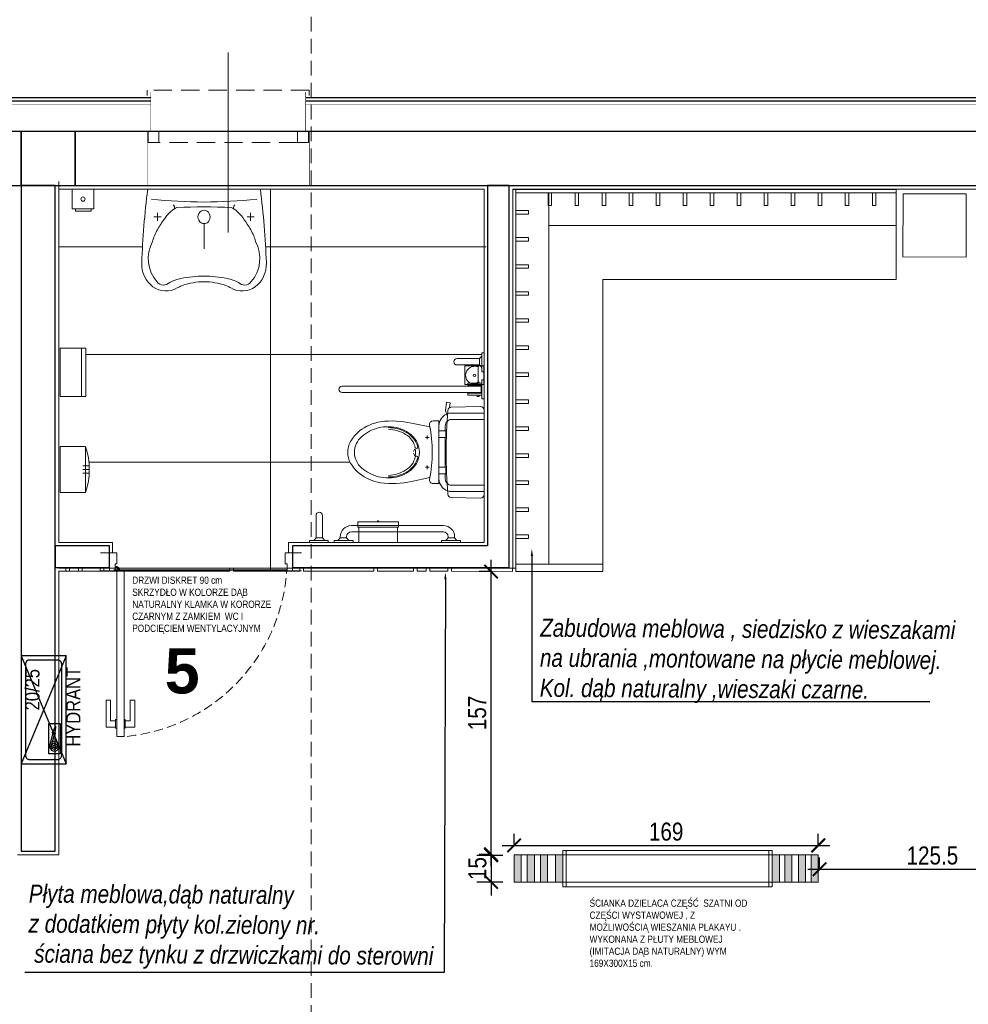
# Model space of a CAD drawing. Header units: millimetres. Extents: x -9038497 to 54128, y -10570064 to 59476.
# Tile 36 of 135: x 31048 to 31575, y 24996 to 25543. Entities that reach past the tile are written whole.
import ezdxf
from ezdxf import colors
from ezdxf.entities.mleader import LeaderData, LeaderLine
from ezdxf.math import Vec2, Vec3

# ---------------------------------------------------------------- set-up
doc = ezdxf.new("R2010")
doc.units = ezdxf.units.MM
doc.header["$LTSCALE"] = 0.8
doc.header["$PDMODE"] = 2
for name, pattern in [('Dash', [0.435, 0.3175, -0.1175]), ('DASHDOT', [1, 0.5, -0.25, 0, -0.25]), ('DASHED', [19.05, 12.7, -6.35]), ('DASHED2', [9.525, 6.35, -3.175])]:
    doc.linetypes.add(name, pattern=pattern)
for name, color, linetype, lineweight in [('0 proj_meble 00', 52, 'Continuous', 0), ('0 proj_meble 25', 42, 'Continuous', 25), ('0 proj_okna', 4, 'Continuous', 0), ('0 proj_symbole elektryczne', 150, 'Continuous', 25), ('0 proj_widok widok widok', 7, 'Continuous', 0), ('0 proj_wyposażenie sanitarne', 40, 'Continuous', 18), ('A PPOŻ', 1, 'Continuous', 30), ('ocieplenie', 214, 'Continuous', 13), ('SCIANY', 1, 'Continuous', 30), ('tynk', 252, 'Continuous', 5), ('WYPOSAZENIE_SANITARNE', 2, 'Continuous', 20), ('WYPOSAŻENIE', 223, 'Continuous', 9)]:
    doc.layers.add(name, color=color, linetype=linetype, lineweight=lineweight)
doc.layers.add('STOLARKA', color=4, linetype='Continuous')
doc.layers.add('strop podw.', color=3, linetype='Continuous')
doc.styles.add('12', font='ARIALN.TTF', dxfattribs={"height": 12})
doc.styles.get("Standard").update_dxf_attribs({"font": 'g12f13.shx', "width": 0.8, "height": 10})
doc.styles.add('WYMIAR-20', font='ARIALN.TTF', dxfattribs={"height": 4})
doc.styles.add('WYMIAR-50', font='ARIALN.TTF', dxfattribs={"height": 10})
doc.dimstyles.new('SKALA-50', dxfattribs={"dimscale": 5, "dimtxt": 10, "dimasz": 1.5, "dimexe": 1.3, "dimexo": 1.3, "dimgap": 0.5, "dimtad": 1, "dimdec": 1, "dimrnd": 0.5, "dimdsep": 46, "dimtxsty": 'WYMIAR-50', "dimblk": 'ARCHTICK', "dimcen": 1.5, "dimdle": 1.3, "dimadec": 0, "dimazin": 0, "dimtfac": 1, "dimtdec": 1, "dimtix": 1, "dimtmove": 2, "dimatfit": 3, "dimfxl": 2, "dimfxlon": 1, "dimtolj": 1, "dimarcsym": 0})

# ---------------------------------------------------------------- blocks, each defined once
blk = doc.blocks.new('umywalka')
at = {"layer": 'WYPOSAŻENIE', "lineweight": 0}
for p, q in [((-13.14, -5.4), (-17.64, -5.4)), ((-15.39, -7.43), (-15.39, -3.37)), ((0, -62.55), (0, 0)), ((0.06, -2.7), (0, -2.7)), ((-10.09, -16.22), (-10.89, -14.85)), ((-51.46, -31.28), (-51.52, -28.24)), ((-51.46, -31.28), (-51.52, -34.31)), ((-19.14, -31.28), (-33.02, -31.28)), ((-10.09, -46.33), (-10.89, -47.7)), ((-13.14, -57.15), (-17.64, -57.15)), ((-15.39, -55.13), (-15.39, -59.18)), ((0.06, -59.85), (0, -59.85))]:
    blk.add_line(p, q, dxfattribs=at)
at = {"layer": 'WYPOSAŻENIE', "lineweight": 0, "extrusion": (0, 0, -1)}
for centre, major_axis, start_param, end_param in [((-41.5, -10.16), (15, 0), 2.665045, 4.75447), ((-38.5, -16.62), (18.12, 0), 3.92538, 5.263255), ((-58.76, -379.13), (425.33, 0), -1.528716, -1.432204), ((-47.66, -8.85), (5.54, 0), 2.405605, 3.988362), ((-31.76, -14.27), (13.12, 0), -1.360254, -1.107188), ((-47, -41.72), (47.22, 0), -1.107223, -1.025618), ((-45.88, -40.06), (45.05, 0), -1.025688, -0.942144), ((465.01, -36.23), (472.19, 0), 3.153255, 3.222171), ((-55.42, -51.85), (61.26, 0), -0.941874, -0.842747), ((-27.17, -23.33), (18.81, 0), -0.843068, -0.664024), ((-80.22, -28.15), (28.58, 0), -0.476547, -0.370959), ((-81.82, -24.19), (32.87, 0), -0.417269, -0.195158), ((-27.43, -23.51), (19.14, 0), -0.66381, -0.437397), ((-10.34, -12.95), (2.18, 0), 0.675065, 1.823026), ((-632, -31.28), (622.13, 0), -0.026897, 0.026897), ((-74.97, -26.31), (22.95, 0), -0.370899, -0.195376), ((-142.92, -33.07), (94.75, 0), -0.172238, -0.020994), ((-114.23, -33.3), (62.97, 0), -0.195334, -0.089443), ((-142.92, -29.48), (94.75, 0), 0.020994, 0.172238), ((-15.39, -31.28), (3.75, 0), 1.570796, 4.712389), ((-15.39, -31.28), (3.75, 0), 4.712389, 7.853982), ((465.01, -26.32), (472.19, 0), 3.061014, 3.12993), ((-114.23, -29.25), (62.97, 0), 0.089443, 0.195334), ((-74.97, -36.24), (22.95, 0), 0.195376, 0.370899), ((-41.5, -52.39), (15, 0), 1.528716, 3.61814), ((-80.22, -34.4), (28.58, 0), 0.370959, 0.476547), ((-81.82, -38.36), (32.87, 0), 0.195158, 0.417269), ((-27.43, -39.04), (19.14, 0), 0.437397, 0.66381), ((-10.34, -49.6), (2.18, 0), 4.460159, 5.60812), ((-47.66, -53.7), (5.54, 0), 2.294823, 3.87758), ((-55.42, -10.7), (61.26, 0), 0.842747, 0.941874), ((-27.17, -39.22), (18.81, 0), 0.664024, 0.843068), ((-38.5, -45.93), (18.12, 0), 1.01993, 2.357805), ((-31.76, -48.28), (13.12, 0), 1.107188, 1.360254), ((-47, -20.83), (47.22, 0), 1.025618, 1.107223), ((-45.88, -22.49), (45.05, 0), 0.942144, 1.025688), ((-58.76, 316.58), (425.33, 0), 1.432204, 1.528716)]:
    blk.add_ellipse(centre, major_axis=major_axis, ratio=0.9, start_param=start_param, end_param=end_param, dxfattribs=at)
blk = doc.blocks.new('G$CFDD6B8A7')
at = {"color": 1}
for p, q in [((60, 33), (0, 8)), ((60, 8), (0, 33)), ((9.88, 17.06), (16.4, 15.36)), ((9.65, 16.19), (16.17, 14.49)), ((16.4, 15.36), (16.17, 14.49)), ((16.17, 14.49), (16.46, 14.26)), ((16.4, 15.36), (16.76, 15.43)), ((16.76, 15.43), (16.46, 14.26)), ((16.46, 14.26), (16.75, 14.18)), ((17.13, 15.64), (16.67, 13.9)), ((16.67, 13.9), (17.05, 13.8)), ((16.76, 15.43), (17.05, 15.35)), ((17.5, 15.54), (17.05, 13.8)), ((17.12, 14.08), (20.4, 13.71)), ((17.13, 15.64), (17.5, 15.54)), ((17.43, 15.26), (20.47, 13.98)), ((20.4, 13.71), (20.77, 13.61)), ((20.47, 13.98), (20.84, 13.89)), ((20.84, 13.89), (20.77, 13.61))]:
    blk.add_line(p, q, dxfattribs=at)
for points in [[(0, 8), (60, 8), (60, 33), (0, 33)], [(5.59, 17.55), (22.32, 17.55), (22.32, 11.32), (5.59, 11.32)]]:
    blk.add_lwpolyline(points, close=True, dxfattribs=at)
blk.add_lwpolyline([(4.8, 10.4), (55.2, 10.4, 0.414214), (57.6, 12.8), (57.6, 28.2, 0.414214), (55.2, 30.6), (4.8, 30.6, 0.414214), (2.4, 28.2), (2.4, 12.8, 0.414214)], format="xyb", close=True, dxfattribs=at)
for radius in [1.72, 0.822]:
    blk.add_circle((9.65, 14.47), radius, dxfattribs=at)
blk.add_arc((9.65, 14.45), 2.62, 84.9879, 25.3614, dxfattribs=at)
at = {"color": 1, "char_height": 8, "width": 34.7818, "attachment_point": 1, "style": '12'}
for s, insert in [(' \\P20/25', (29.65, 44.09)), ('HYDRANT ', (9.49, 8))]:
    blk.add_mtext(s, dxfattribs=dict(at, insert=insert))
blk = doc.blocks.new('poj na papier toal. bok')
at = {"layer": '0 proj_wyposażenie sanitarne', "lineweight": 0}
for p, q in [((-2521.1, 1876.23), (-2521.1, 1854.74)), ((-2512.6, 1876.23), (-2521.1, 1876.23)), ((-2512.6, 1876.83), (-2509.6, 1876.83)), ((-2512.6, 1876.83), (-2512.6, 1854.23)), ((-2509.6, 1876.83), (-2509.6, 1854.23)), ((-2512.6, 1854.74), (-2521.1, 1854.74)), ((-2512.6, 1854.23), (-2509.6, 1854.23))]:
    blk.add_line(p, q, dxfattribs=at)
blk.add_lwpolyline([(-2509.05, 1865.81), (-2509.6, 1865.81), (-2509.6, 1865.25), (-2509.05, 1865.25)], close=True, dxfattribs=at)
blk = doc.blocks.new('szczotka wc rz')
at = {"layer": '0 proj_wyposażenie sanitarne', "lineweight": 0}
blk.add_line((-2549.15, 1881.62), (-2538.65, 1881.62), dxfattribs=at)
blk.add_lwpolyline([(-2549.15, 1878.41), (-2538.65, 1878.41), (-2538.65, 1888.91), (-2549.15, 1888.91)], close=True, dxfattribs=at)
blk.add_circle((-2543.99, 1883.55), 0.71, dxfattribs=at)
blk.add_arc((-2543.99, 1883.55), 5, 337.2512, 202.7488, dxfattribs=at)
blk = doc.blocks.new('poj na mydło rz')
at = {"layer": '0 proj_wyposażenie sanitarne', "lineweight": 0}
for p, q in [((-2387.64, 1982.05), (-2399.64, 1982.05)), ((-2399.64, 1971.05), (-2399.64, 1982.05)), ((-2387.64, 1971.05), (-2387.64, 1982.05)), ((-2399.64, 1971.05), (-2387.64, 1971.05))]:
    blk.add_line(p, q, dxfattribs=at)
blk.add_lwpolyline([(-2397.85, 1971.05), (-2389.12, 1971.05), (-2389.12, 1969.84), (-2397.85, 1969.84)], close=True, dxfattribs=at)
blk.add_circle((-2393.64, 1976.55), 1.18, dxfattribs=at)
blk = doc.blocks.new('suszarka')
at = {"layer": 'WYPOSAZENIE_SANITARNE', "lineweight": 0}
for p, q in [((1430.7, 3168.03), (1430.7, 3182.03)), ((1430.7, 3182.03), (1456.2, 3182.03)), ((1456.2, 3182.03), (1456.2, 3168.03)), ((1456.2, 3168.03), (1430.7, 3168.03)), ((1441.45, 3166.33), (1441.45, 3169.5)), ((1443.45, 3166.33), (1443.45, 3169.5)), ((1445.45, 3166.33), (1445.45, 3169.5))]:
    blk.add_line(p, q, dxfattribs=at)
blk.add_arc((1443.45, 3204.6), 38.73, 250.7785, 289.2215, dxfattribs=at)
blk = doc.blocks.new('_ArchTick')
at = {"color": 0, "linetype": 'ByBlock', "const_width": 0.15}
blk.add_lwpolyline([(-0.5, -0.5), (0.5, 0.5)], dxfattribs=at)
blk = doc.blocks.new('*D2380')
at = {"layer": '0 proj_widok widok widok', "color": 0, "lineweight": -2, "ltscale": 0.8, "transparency": 16777216}
for p, q in [((31492.15, 25071.22), (31492.15, 25077.72)), ((31617.42, 25071.22), (31617.42, 25077.72)), ((31485.65, 25071.22), (31623.92, 25071.22))]:
    blk.add_line(p, q, dxfattribs=at)
at = {"layer": 'Defpoints', "color": 0, "lineweight": 0, "ltscale": 0.8, "transparency": 16777216}
for p in [(31492.15, 25071.03), (31617.42, 25071.22), (31617.42, 25071.03)]:
    blk.add_point(p, dxfattribs=at)
at = {"layer": '0 proj_widok widok widok', "color": 0, "lineweight": -2, "ltscale": 0.8, "transparency": 16777216, "xscale": 7.5, "yscale": 7.5, "zscale": 7.5, "rotation": 180}
blk.add_blockref('_ArchTick', (31492.15, 25071.22), dxfattribs=at)
at = {"layer": '0 proj_widok widok widok', "color": 0, "lineweight": -2, "ltscale": 0.8, "transparency": 16777216, "xscale": 7.5, "yscale": 7.5, "zscale": 7.5}
blk.add_blockref('_ArchTick', (31617.42, 25071.22), dxfattribs=at)
at = {"layer": '0 proj_widok widok widok', "color": 0, "lineweight": 0, "ltscale": 0.8, "transparency": 16777216, "insert": (31554.79, 25078.82), "char_height": 10, "attachment_point": 5, "style": 'WYMIAR-50'}
blk.add_mtext('\\A1;125.5', dxfattribs=at)
blk = doc.blocks.new('*D2381')
at = {"layer": '0 proj_widok widok widok', "color": 0, "lineweight": -2, "ltscale": 0.8, "transparency": 16777216}
for p, q in [((31309.77, 25242.99), (31309.77, 25073.01)), ((31309.77, 25236.49), (31303.27, 25236.49)), ((31309.77, 25079.51), (31303.27, 25079.51))]:
    blk.add_line(p, q, dxfattribs=at)
at = {"layer": 'Defpoints', "color": 0, "lineweight": 0, "ltscale": 0.8, "transparency": 16777216}
for p in [(31311.04, 25236.49), (31309.77, 25079.51), (31311.04, 25079.51)]:
    blk.add_point(p, dxfattribs=at)
at = {"layer": '0 proj_widok widok widok', "color": 0, "lineweight": -2, "ltscale": 0.8, "transparency": 16777216, "xscale": 7.5, "yscale": 7.5, "zscale": 7.5}
for p, rotation in [((31309.77, 25236.49), 90), ((31309.77, 25079.51), 270)]:
    blk.add_blockref('_ArchTick', p, dxfattribs=dict(at, rotation=rotation))
at = {"layer": '0 proj_widok widok widok', "color": 0, "lineweight": 0, "ltscale": 0.8, "transparency": 16777216, "insert": (31302.16, 25158), "char_height": 10, "attachment_point": 5, "rotation": 90, "style": 'WYMIAR-50'}
blk.add_mtext('\\A1;157', dxfattribs=at)
blk = doc.blocks.new('*D2382')
at = {"layer": '0 proj_widok widok widok', "color": 0, "lineweight": -2, "ltscale": 0.8, "transparency": 16777216}
for p, q in [((31322.55, 25084.48), (31322.55, 25090.98)), ((31491.44, 25084.48), (31491.44, 25090.98)), ((31316.05, 25084.48), (31497.94, 25084.48))]:
    blk.add_line(p, q, dxfattribs=at)
at = {"layer": 'Defpoints', "color": 0, "lineweight": 0, "ltscale": 0.8, "transparency": 16777216}
for p in [(31491.44, 25084.48), (31322.55, 25079.12), (31491.44, 25079.12)]:
    blk.add_point(p, dxfattribs=at)
at = {"layer": '0 proj_widok widok widok', "color": 0, "lineweight": -2, "ltscale": 0.8, "transparency": 16777216, "xscale": 7.5, "yscale": 7.5, "zscale": 7.5, "rotation": 180}
blk.add_blockref('_ArchTick', (31322.55, 25084.48), dxfattribs=at)
at = {"layer": '0 proj_widok widok widok', "color": 0, "lineweight": -2, "ltscale": 0.8, "transparency": 16777216, "xscale": 7.5, "yscale": 7.5, "zscale": 7.5}
blk.add_blockref('_ArchTick', (31491.44, 25084.48), dxfattribs=at)
at = {"layer": '0 proj_widok widok widok', "color": 0, "lineweight": 0, "ltscale": 0.8, "transparency": 16777216, "insert": (31407, 25092.09), "char_height": 10, "attachment_point": 5, "style": 'WYMIAR-50'}
blk.add_mtext('\\A1;169', dxfattribs=at)
blk = doc.blocks.new('*D2383')
at = {"layer": '0 proj_widok widok widok', "color": 0, "lineweight": -2, "ltscale": 0.8, "transparency": 16777216}
for p, q in [((31309.86, 25079.12), (31309.86, 25086.62)), ((31302, 25079.12), (31316.36, 25079.12)), ((31309.86, 25079.12), (31309.86, 25064.19)), ((31302, 25064.19), (31316.36, 25064.19)), ((31309.86, 25064.19), (31309.86, 25056.69))]:
    blk.add_line(p, q, dxfattribs=at)
at = {"layer": 'Defpoints', "color": 0, "lineweight": 0, "ltscale": 0.8, "transparency": 16777216}
for p in [(31295.5, 25079.12), (31295.5, 25064.19), (31309.86, 25064.19)]:
    blk.add_point(p, dxfattribs=at)
at = {"layer": '0 proj_widok widok widok', "color": 0, "lineweight": -2, "ltscale": 0.8, "transparency": 16777216, "xscale": 7.5, "yscale": 7.5, "zscale": 7.5}
for p, rotation in [((31309.86, 25079.12), 270), ((31309.86, 25064.19), 90)]:
    blk.add_blockref('_ArchTick', p, dxfattribs=dict(at, rotation=rotation))
at = {"layer": '0 proj_widok widok widok', "color": 0, "lineweight": 0, "ltscale": 0.8, "transparency": 16777216, "insert": (31302.25, 25071.65), "char_height": 10, "attachment_point": 5, "rotation": 90, "style": 'WYMIAR-50'}
blk.add_mtext('\\A1;15', dxfattribs=at)
blk = doc.blocks.new('klamka1 rz')
at = {"layer": '0 proj_okna', "lineweight": 0}
for p, q in [((4646.6, 29464.58), (4641.7, 29464.58)), ((4641.7, 29463.88), (4641.7, 29464.58)), ((4641.7, 29463.88), (4646.6, 29463.88)), ((4642.4, 29458.58), (4642.4, 29463.88)), ((4645.9, 29461.08), (4645.9, 29463.88)), ((4646.6, 29463.88), (4646.6, 29464.58)), ((4642.4, 29458.58), (4657.4, 29458.58)), ((4657.4, 29461.08), (4645.9, 29461.08)), ((4657.4, 29458.58), (4657.4, 29461.08))]:
    blk.add_line(p, q, dxfattribs=at)

msp = doc.modelspace()

# ---------------------------------------------------------------- hatches: boundary and pattern name
at = {"layer": '0 proj_widok widok widok', "lineweight": 0, "true_color": 0xf8991e, "transparency": 33554687}
h = msp.add_hatch(color=30, dxfattribs=at)
h.dxf.hatch_style = 1
h.paths.add_polyline_path([(31326.59, 25079.17), (31322.59, 25079.17), (31322.59, 25064.17), (31326.59, 25064.17)])
h.paths.add_polyline_path([(31333.87, 25079.17), (31329.87, 25079.17), (31329.87, 25064.17), (31333.87, 25064.17)])
h.paths.add_polyline_path([(31341.21, 25079.17), (31337.21, 25079.17), (31337.21, 25064.17), (31341.21, 25064.17)])
h.paths.add_polyline_path([(31349.59, 25079.17), (31345.59, 25079.17), (31345.59, 25064.17), (31349.59, 25064.17)])
h.paths.add_polyline_path([(31469.88, 25079.17), (31465.88, 25079.17), (31465.88, 25064.17), (31469.88, 25064.17)])
h.paths.add_polyline_path([(31476.83, 25079.17), (31472.83, 25079.17), (31472.83, 25064.17), (31476.83, 25064.17)])
h.paths.add_polyline_path([(31484.41, 25079.17), (31480.41, 25079.17), (31480.41, 25064.17), (31484.41, 25064.17)])
h.paths.add_polyline_path([(31491.41, 25079.17), (31487.41, 25079.17), (31487.41, 25064.17), (31491.41, 25064.17)])

# ---------------------------------------------------------------- linework, layer by layer
at = {"layer": '0 proj_meble 00', "lineweight": 0}
for p, q in [((31070.45, 25360.5), (31084.89, 25360.5)), ((31070.53, 25333.59), (31070.53, 25360.42)), ((31082.4, 25360.5), (31082.4, 25333.59)), ((31084.89, 25360.5), (31084.89, 25333.59)), ((31084.89, 25333.59), (31070.53, 25333.59))]:
    msp.add_line(p, q, dxfattribs=at)
at = {"layer": '0 proj_meble 25', "lineweight": 18}
for p, q in [((31321.8, 25238.39), (31321.8, 25448.53)), ((31321.8, 25448.53), (31534.77, 25448.53)), ((31323.56, 25446.73), (31534.77, 25446.73)), ((31323.6, 25236.6), (31323.6, 25448.53)), ((31341.43, 25439.72), (31341.43, 25446.72)), ((31341.8, 25240.6), (31341.8, 25446.73)), ((31343.43, 25446.72), (31343.43, 25439.72)), ((31356.43, 25439.72), (31356.43, 25446.72)), ((31358.43, 25446.72), (31358.43, 25439.72)), ((31371.43, 25439.72), (31371.43, 25446.72)), ((31373.43, 25446.72), (31373.43, 25439.72)), ((31386.43, 25439.72), (31386.43, 25446.72)), ((31388.43, 25446.72), (31388.43, 25439.72)), ((31401.43, 25439.72), (31401.43, 25446.72)), ((31403.43, 25446.72), (31403.43, 25439.72)), ((31416.43, 25439.72), (31416.43, 25446.72)), ((31418.43, 25446.72), (31418.43, 25439.72)), ((31431.43, 25439.72), (31431.43, 25446.72)), ((31433.43, 25446.72), (31433.43, 25439.72)), ((31446.43, 25439.72), (31446.43, 25446.72)), ((31448.43, 25446.72), (31448.43, 25439.72)), ((31461.46, 25439.72), (31461.46, 25446.72)), ((31463.46, 25446.72), (31463.46, 25439.72)), ((31476.46, 25439.72), (31476.46, 25446.72)), ((31478.46, 25446.72), (31478.46, 25439.72)), ((31491.46, 25439.72), (31491.46, 25446.72)), ((31493.46, 25446.72), (31493.46, 25439.72)), ((31506.46, 25439.72), (31506.46, 25446.72)), ((31508.46, 25446.72), (31508.46, 25439.72)), ((31521.46, 25439.72), (31521.46, 25446.72)), ((31523.46, 25446.72), (31523.46, 25439.72)), ((31534.77, 25398.53), (31534.77, 25448.53)), ((31538.46, 25411.16), (31538.54, 25446.16)), ((31538.54, 25446.16), (31573.54, 25446.08)), ((31573.54, 25446.08), (31573.46, 25411.08)), ((31323.6, 25436.83), (31330.6, 25436.83)), ((31330.6, 25434.83), (31323.6, 25434.83)), ((31330.6, 25436.83), (31330.6, 25434.83)), ((31343.43, 25439.72), (31341.43, 25439.72)), ((31358.43, 25439.72), (31356.43, 25439.72)), ((31373.43, 25439.72), (31371.43, 25439.72)), ((31388.43, 25439.72), (31386.43, 25439.72)), ((31403.43, 25439.72), (31401.43, 25439.72)), ((31418.43, 25439.72), (31416.43, 25439.72)), ((31433.43, 25439.72), (31431.43, 25439.72)), ((31448.43, 25439.72), (31446.43, 25439.72)), ((31463.46, 25439.72), (31461.46, 25439.72)), ((31478.46, 25439.72), (31476.46, 25439.72)), ((31493.46, 25439.72), (31491.46, 25439.72)), ((31508.46, 25439.72), (31506.46, 25439.72)), ((31523.46, 25439.72), (31521.46, 25439.72)), ((31321.8, 25428.53), (31321.88, 25428.53)), ((31341.8, 25428.53), (31534.77, 25428.53)), ((31323.6, 25421.83), (31330.6, 25421.83)), ((31330.6, 25419.83), (31323.6, 25419.83)), ((31330.6, 25421.83), (31330.6, 25419.83)), ((31573.46, 25411.08), (31538.46, 25411.16)), ((31323.6, 25406.83), (31330.6, 25406.83)), ((31330.6, 25404.83), (31323.6, 25404.83)), ((31330.6, 25406.83), (31330.6, 25404.83)), ((31371.8, 25236.71), (31371.8, 25398.53)), ((31371.8, 25398.53), (31534.77, 25398.53)), ((31323.6, 25391.83), (31330.6, 25391.83)), ((31330.6, 25391.83), (31330.6, 25389.83)), ((31330.6, 25389.83), (31323.6, 25389.83)), ((31323.6, 25376.83), (31330.6, 25376.83)), ((31330.6, 25374.83), (31323.6, 25374.83)), ((31330.6, 25376.83), (31330.6, 25374.83)), ((31323.6, 25361.81), (31330.6, 25361.81)), ((31330.6, 25359.81), (31323.6, 25359.81)), ((31330.6, 25361.81), (31330.6, 25359.81)), ((31323.6, 25346.81), (31330.6, 25346.81)), ((31330.6, 25344.81), (31323.6, 25344.81)), ((31330.6, 25346.81), (31330.6, 25344.81)), ((31323.6, 25331.81), (31330.6, 25331.81)), ((31330.6, 25331.81), (31330.6, 25329.81)), ((31330.6, 25329.81), (31323.6, 25329.81)), ((31323.6, 25316.81), (31330.6, 25316.81)), ((31330.6, 25314.81), (31323.6, 25314.81)), ((31330.6, 25316.81), (31330.6, 25314.81)), ((31323.6, 25301.81), (31330.6, 25301.81)), ((31330.6, 25299.81), (31323.6, 25299.81)), ((31330.6, 25301.81), (31330.6, 25299.81)), ((31323.6, 25286.81), (31330.6, 25286.81)), ((31330.6, 25284.81), (31323.6, 25284.81)), ((31330.6, 25286.81), (31330.6, 25284.81)), ((31323.6, 25271.81), (31330.6, 25271.81)), ((31330.6, 25271.81), (31330.6, 25269.81)), ((31330.6, 25269.81), (31323.6, 25269.81)), ((31323.6, 25256.81), (31330.6, 25256.81)), ((31330.6, 25254.81), (31323.6, 25254.81)), ((31330.6, 25256.81), (31330.6, 25254.81)), ((31321.78, 25238.44), (31323.6, 25238.44)), ((31371.8, 25240.6), (31323.6, 25240.6)), ((31371.8, 25236.6), (31323.6, 25236.6)), ((31349.68, 25061.41), (31349.68, 25081.74)), ((31465.76, 25081.74), (31349.68, 25081.74)), ((31351.48, 25061.41), (31351.48, 25081.74)), ((31463.96, 25081.74), (31463.96, 25061.41)), ((31465.76, 25081.74), (31465.76, 25061.41)), ((31322.59, 25079.17), (31465.69, 25079.17)), ((31322.59, 25079.17), (31322.59, 25064.17)), ((31326.59, 25079.17), (31326.59, 25064.17)), ((31329.87, 25079.17), (31329.87, 25064.17)), ((31333.87, 25079.17), (31333.87, 25064.17)), ((31337.21, 25079.17), (31337.21, 25064.17)), ((31341.21, 25079.17), (31341.21, 25064.17)), ((31345.59, 25079.17), (31345.59, 25064.17)), ((31349.59, 25079.17), (31349.59, 25064.17)), ((31465.76, 25079.17), (31491.41, 25079.17)), ((31465.88, 25079.17), (31465.88, 25064.17)), ((31469.88, 25079.17), (31469.88, 25064.17)), ((31472.83, 25079.17), (31472.83, 25064.17)), ((31476.83, 25079.17), (31476.83, 25064.17)), ((31480.41, 25079.17), (31480.41, 25064.17)), ((31484.41, 25079.17), (31484.41, 25064.17)), ((31487.41, 25079.17), (31487.41, 25064.17)), ((31491.41, 25079.17), (31491.41, 25064.17)), ((31322.59, 25064.17), (31350.76, 25064.17)), ((31350.83, 25064.17), (31491.41, 25064.17)), ((31465.76, 25061.41), (31349.68, 25061.41))]:
    msp.add_line(p, q, dxfattribs=at)
at = {"layer": '0 proj_okna', "lineweight": 0}
for p, q in [((31102.06, 25246.81), (31093.06, 25246.81)), ((31098.06, 25236.81), (31098.06, 25246.81)), ((31102.06, 25240.81), (31102.06, 25246.81)), ((31195.53, 25246.81), (31204.53, 25246.81)), ((31195.53, 25240.81), (31195.53, 25246.81)), ((31199.53, 25236.81), (31199.53, 25246.81)), ((31199.53, 25236.81), (31199.53, 25246.81)), ((31101.06, 25236.81), (31101.06, 25240.81)), ((31101.06, 25240.81), (31102.06, 25240.81)), ((31196.53, 25240.81), (31195.53, 25240.81)), ((31196.53, 25236.81), (31196.53, 25240.81)), ((31101.06, 25236.81), (31093.06, 25236.81)), ((31106.06, 25236.81), (31102.06, 25236.81)), ((31102.06, 25236.81), (31102.06, 25144.99)), ((31106.06, 25236.81), (31106.06, 25144.99)), ((31196.53, 25236.81), (31204.53, 25236.81)), ((31106.06, 25144.99), (31102.06, 25144.99))]:
    msp.add_line(p, q, dxfattribs=at)
for radius in [2.71, 2]:
    msp.add_arc((31101.06, 25236.81), radius, 0, 90, dxfattribs=at)
at = {"layer": '0 proj_okna', "linetype": 'DASHED2', "lineweight": 0}
msp.add_arc((31097.54, 25243.52), 99.03, 275.9359, 356.1137, dxfattribs=at)
at = {"layer": '0 proj_widok widok widok', "linetype": 'DASHED', "lineweight": 0, "ltscale": 0.8}
msp.add_line((31209.99, 23524.58), (31209.99, 25738.15), dxfattribs=at)
at = {"layer": '0 proj_widok widok widok', "lineweight": 0}
for p, q in [((31187.45, 25448.76), (31187.45, 25237.41)), ((31116.3, 25416.73), (31069.89, 25416.73)), ((31307.06, 25416.73), (31184.78, 25416.73)), ((31304.78, 25356.93), (31084.88, 25356.93)), ((31231.58, 25297.13), (31086.58, 25297.13)), ((31069.83, 25238.42), (31321.79, 25238.42)), ((31073.78, 25236.62), (31073.78, 25238.42)), ((31075.78, 25236.62), (31075.78, 25238.42)), ((31080.79, 25236.62), (31080.79, 25238.42)), ((31082.79, 25236.62), (31082.79, 25238.42)), ((31092.77, 25236.62), (31092.77, 25238.42)), ((31094.77, 25236.62), (31094.77, 25238.42)), ((31164.74, 25236.62), (31164.74, 25238.42)), ((31166.74, 25236.62), (31166.74, 25238.42)), ((31203.74, 25236.62), (31203.74, 25238.42)), ((31205.74, 25236.62), (31205.74, 25238.42)), ((31244.71, 25236.62), (31244.71, 25238.42)), ((31246.71, 25236.62), (31246.71, 25238.42)), ((31266.75, 25236.62), (31266.75, 25238.42)), ((31268.75, 25236.62), (31268.75, 25238.42)), ((31273.8, 25236.62), (31273.8, 25238.42)), ((31275.8, 25236.62), (31275.8, 25238.42)), ((31285.81, 25236.62), (31285.81, 25238.42)), ((31287.81, 25236.62), (31287.81, 25238.42)), ((31321.78, 25238.41), (31321.78, 25236.6)), ((31069.83, 25236.62), (31073.78, 25236.62)), ((31075.78, 25236.62), (31080.79, 25236.62)), ((31082.79, 25236.62), (31092.77, 25236.62)), ((31094.77, 25236.62), (31164.74, 25236.62)), ((31100.38, 25237.35), (31196.51, 25237.35)), ((31196.43, 25237.41), (31100.41, 25237.41)), ((31166.74, 25236.62), (31203.74, 25236.62)), ((31205.74, 25236.62), (31244.71, 25236.62)), ((31246.71, 25236.62), (31266.75, 25236.62)), ((31268.75, 25236.62), (31273.8, 25236.62)), ((31275.8, 25236.62), (31285.81, 25236.62)), ((31287.81, 25236.62), (31321.79, 25236.59))]:
    msp.add_line(p, q, dxfattribs=at)
at = {"layer": 'ocieplenie', "lineweight": 0, "ltscale": 40, "const_width": 0.1}
msp.add_lwpolyline([(30498.89, 25439.69), (30476.92, 25439.69), (30476.92, 25502.68), (31670.89, 25502.68), (31670.89, 25429.93), (31648.89, 25429.93)], dxfattribs=at)
at = {"layer": 'ocieplenie', "linetype": 'Dash', "lineweight": 0, "const_width": 0.2}
for points in [[(31120.89, 25480.68), (31120.86, 25502.68)], [(31206.89, 25480.68), (31206.89, 25502.68)]]:
    msp.add_lwpolyline(points, dxfattribs=at)
at = {"layer": 'ocieplenie', "lineweight": -3, "ltscale": 40}
for points in [[(30498.89, 25441.69), (30479.92, 25441.69), (30479.92, 25499.68), (31120.86, 25499.68)], [(30498.87, 25441.69), (30481.89, 25441.69), (30481.92, 25497.68), (31120.87, 25497.68)], [(31206.89, 25499.68), (31667.89, 25499.68), (31667.89, 25429.93), (31648.89, 25429.93)], [(31206.89, 25497.68), (31665.89, 25497.68), (31665.89, 25429.93), (31648.89, 25429.93)]]:
    msp.add_lwpolyline(points, dxfattribs=at)
at = {"layer": 'ocieplenie', "lineweight": 0, "ltscale": 40}
for points in [[(30498.89, 25441.69, 0.2, 0.2, 0), (30483.92, 25441.69, 0.2, 0.2, 0), (30483.92, 25495.68, 0.2, 0.2, 0), (31120.87, 25495.68, 0, 0, 0)], [(31206.89, 25495.68, 0.2, 0.2, 0), (31663.89, 25495.68, 0.2, 0.2, 0), (31663.89, 25430.93, 0.2, 0.2, 0), (31648.89, 25430.93, 0.2, 0.2, 0)]]:
    msp.add_lwpolyline(points, format="xyseb", dxfattribs=at)
at = {"layer": 'ocieplenie', "linetype": 'Dash', "lineweight": 0}
msp.add_lwpolyline([(31108.89, 25448.68), (31128.89, 25448.68)], dxfattribs=at)
at = {"layer": 'SCIANY', "ltscale": 40}
for p, q in [((31048.94, 25480.68), (30528.89, 25480.68)), ((31078.89, 25480.68), (31048.89, 25480.68)), ((31048.89, 25480.68), (31048.89, 25450.68)), ((31048.94, 25450.68), (31048.94, 25480.68)), ((31618.89, 25480.68), (31078.89, 25480.68)), ((31078.89, 25480.68), (31078.89, 25450.68)), ((31078.89, 25450.68), (31078.89, 25480.68)), ((30528.89, 25450.68), (31048.94, 25450.68)), ((31048.89, 25450.68), (31078.89, 25450.68)), ((31067.89, 25450.68), (31048.89, 25450.68)), ((31048.89, 25450.68), (31048.89, 25081.22)), ((31067.89, 25081.22), (31067.89, 25450.68)), ((31078.89, 25450.68), (31618.89, 25450.68)), ((31319.89, 25450.68), (31307.89, 25450.68)), ((31307.89, 25450.68), (31307.89, 25250.68)), ((31319.89, 25238.68), (31319.89, 25450.68)), ((31097.97, 25250.68), (31067.89, 25250.68)), ((31067.89, 25250.68), (31067.89, 25238.68)), ((31097.97, 25238.68), (31097.97, 25250.68)), ((31307.89, 25250.68), (31199.58, 25250.68)), ((31199.58, 25250.68), (31199.58, 25238.68)), ((31067.89, 25238.68), (31097.97, 25238.68)), ((31199.58, 25238.68), (31319.89, 25238.68)), ((31048.89, 25081.22), (31067.89, 25081.22))]:
    msp.add_line(p, q, dxfattribs=at)
at = {"layer": 'SCIANY', "linetype": 'DASHDOT', "ltscale": 0.5, "const_width": 0.3}
for points in [[(31118.89, 25450.68), (31118.89, 25480.68)], [(31208.89, 25450.68), (31208.89, 25480.68)]]:
    msp.add_lwpolyline(points, dxfattribs=at)
at = {"layer": 'STOLARKA', "color": 5, "linetype": 'Dash', "lineweight": 0}
msp.add_line((31163.89, 25524.68), (31163.89, 25424.68), dxfattribs=at)
at = {"layer": 'STOLARKA', "color": 5, "linetype": 'DASHED', "lineweight": 0}
msp.add_line((31163.89, 25524.68), (31163.89, 25424.68), dxfattribs=at)
msp.add_lwpolyline([(31208.89, 25500.68), (31208.89, 25503.68), (31118.89, 25503.68), (31118.89, 25500.68)], dxfattribs=at)
for points in [[(31119.39, 25480.68), (31125.39, 25480.68), (31125.39, 25474.68), (31119.39, 25474.68)], [(31125.39, 25480.68), (31202.39, 25480.68), (31202.39, 25474.68), (31125.39, 25474.68)], [(31208.39, 25480.68), (31202.39, 25480.68), (31202.39, 25474.68), (31208.39, 25474.68)]]:
    msp.add_lwpolyline(points, close=True, dxfattribs=at)
at = {"layer": 'strop podw.', "linetype": 'Dash', "lineweight": 0}
for p, q in [((31067.89, 25255.75), (31067.82, 25255.75)), ((31067.89, 25195.75), (31067.82, 25195.75))]:
    msp.add_line(p, q, dxfattribs=at)
at = {"layer": 'tynk', "lineweight": 0, "ltscale": 40}
for p, q in [((31069.89, 25453.02), (31069.89, 25252.68)), ((31069.89, 25385.05), (31069.89, 25448.68)), ((31069.89, 25448.68), (31273.73, 25448.68)), ((31273.73, 25448.68), (31289.73, 25448.69)), ((31273.73, 25448.68), (31273.73, 25448.68)), ((31289.73, 25448.69), (31289.73, 25448.69)), ((31289.73, 25448.69), (31305.89, 25448.69)), ((31305.89, 25448.69), (31305.89, 25252.68)), ((31321.8, 25238.54), (31321.89, 25448.7)), ((31321.89, 25448.7), (31616.89, 25448.82)), ((31069.89, 25385.05), (31069.89, 25385.05)), ((31069.89, 25252.68), (31099.61, 25252.68)), ((31099.61, 25252.68), (31099.61, 25246.9)), ((31305.89, 25252.68), (31197.31, 25252.68)), ((31197.31, 25252.68), (31197.31, 25246.85)), ((31099.89, 25236.68), (31069.89, 25236.68)), ((31069.89, 25236.68), (31069.89, 25079.22)), ((31069.89, 25079.22), (31046.89, 25079.22))]:
    msp.add_line(p, q, dxfattribs=at)
at = {"layer": 'WYPOSAŻENIE'}
for p, q in [((31304.77, 25355.98), (31303.46, 25354.66)), ((31303.46, 25351.16), (31304.77, 25349.84)), ((31225.39, 25337.68), (31225.39, 25337.68)), ((31227.14, 25339.43), (31304.23, 25339.43)), ((31304.23, 25339.43), (31304.23, 25335.93)), ((31304.23, 25335.93), (31227.14, 25335.93)), ((31275.39, 25310.98), (31273.39, 25310.98)), ((31274.39, 25309.98), (31274.39, 25311.98)), ((31284.39, 25294.43), (31284.39, 25310.94)), ((31275.39, 25294.38), (31273.39, 25294.38)), ((31274.39, 25295.38), (31274.39, 25293.38)), ((31305.89, 25280.93), (31290.88, 25280.93)), ((31212.66, 25255.12), (31211.35, 25253.8)), ((31217.48, 25253.8), (31216.16, 25255.12))]:
    msp.add_line(p, q, dxfattribs=at)
for points in [[(31289.19, 25352.91), (31289.19, 25352.91, -0.414214), (31290.94, 25354.66), (31303.46, 25354.66), (31303.46, 25351.16), (31290.94, 25351.16, -0.414214)], [(31305.89, 25326.14), (31305.89, 25279.23, -0.421203), (31303.85, 25277.23), (31287.73, 25277.62, -0.384529), (31285.79, 25279.46, -0.020097), (31284.89, 25302.68, -0.020097), (31285.79, 25325.91, -0.384529), (31287.73, 25327.75), (31303.85, 25328.14, -0.421203)], [(31280.89, 25320.07), (31280.89, 25285.3), (31277.63, 25285.3, -0.472458), (31275.67, 25287.68, 0.097656), (31275.67, 25317.69, -0.472458), (31277.63, 25320.07)], [(31233.99, 25302.68, 0.221073), (31237.98, 25293.95, 0.102493), (31247.19, 25289.08, 0.121565), (31258.69, 25289.28, 0.187395), (31268.39, 25296.48, 0.126952), (31269.99, 25302.68, 0.126952), (31268.39, 25308.88, 0.187395), (31258.69, 25316.08, 0.121565), (31247.19, 25316.28, 0.102493), (31237.98, 25311.42, 0.221073)], [(31214.41, 25269.38), (31214.41, 25269.38, -0.414214), (31216.16, 25267.63), (31216.16, 25255.12), (31212.66, 25255.12), (31212.66, 25267.63, -0.414214)]]:
    msp.add_lwpolyline(points, format="xyb", close=True, dxfattribs=at)
for points in [[(31305.89, 25347.43), (31304.77, 25347.43), (31304.77, 25357.93), (31305.89, 25357.93)], [(31305.89, 25332.43), (31304.77, 25332.43), (31304.77, 25342.93), (31305.89, 25342.93)], [(31296.87, 25339.82), (31304.77, 25339.82), (31304.77, 25341.03), (31296.87, 25341.03)], [(31302.14, 25341.03), (31303.24, 25341.03), (31303.24, 25341.69), (31302.14, 25341.69)], [(31296.87, 25335.55), (31304.77, 25335.55), (31304.77, 25334.34), (31296.87, 25334.34)], [(31302.14, 25334.34), (31303.24, 25334.34), (31303.24, 25333.68), (31302.14, 25333.68)], [(31280.89, 25310.94), (31284.71, 25310.94), (31284.71, 25314.64), (31280.89, 25314.64)], [(31280.89, 25294.43), (31284.71, 25294.43), (31284.71, 25290.73), (31280.89, 25290.73)], [(31208.94, 25252.68), (31208.94, 25253.8), (31219.44, 25253.8), (31219.44, 25252.68)], [(31233.3, 25252.68), (31233.3, 25253.8), (31222.8, 25253.8), (31222.8, 25252.68)], [(31282.35, 25252.68), (31282.35, 25253.8), (31292.85, 25253.8), (31292.85, 25252.68)]]:
    msp.add_lwpolyline(points, close=True, dxfattribs=at)
for points in [[(31285.55, 25322.73), (31284.44, 25325.76), (31285.11, 25330.51), (31287.09, 25330.23), (31286.7, 25327.44)], [(31224.76, 25253.8), (31226.07, 25255.12), (31229.57, 25255.12), (31230.89, 25253.8)], [(31290.89, 25253.8), (31289.57, 25255.12), (31286.07, 25255.12), (31284.76, 25253.8)]]:
    msp.add_lwpolyline(points, dxfattribs=at)
for points in [[(31275.85, 25288.61), (31265.73, 25286.53, -0.088113), (31248.49, 25285.7, -0.124068), (31236.77, 25290.86, -0.086475), (31231.74, 25296.74, -0.130408), (31230.29, 25302.68, -0.130408), (31231.74, 25308.63, -0.086475), (31236.77, 25314.51, -0.124068), (31248.49, 25319.67, -0.088113), (31265.73, 25318.84), (31275.85, 25316.76)], [(31285.65, 25281.31, -0.32142), (31280.89, 25287.93), (31280.89, 25317.43, -0.300027), (31285.14, 25323.87)], [(31285.14, 25323.87, -0.019656), (31285.65, 25324.06)], [(31285.37, 25319.86, -0.203745), (31287.89, 25320.93), (31305.89, 25320.93)], [(31285.65, 25324.06, -0.081906), (31287.89, 25324.43), (31305.89, 25324.43)], [(31252.89, 25316.38, -0.136377), (31262.99, 25313.58, -0.205105), (31269.19, 25305.48, -0.668461), (31267.75, 25305.19, 0.213245), (31262.39, 25312.58, 0.134007), (31252.89, 25315.48)], [(31284.39, 25314.64), (31284.39, 25317.43, -0.194092), (31285.37, 25319.86)], [(31266.79, 25303.18), (31267.31, 25304.26, -0.801198), (31267.69, 25304.38, -0.05862), (31267.89, 25302.68, -0.05862), (31267.69, 25300.98, -0.801198), (31267.31, 25301.11), (31266.79, 25302.18)], [(31252.89, 25289.88, 0.134007), (31262.39, 25292.78, 0.213245), (31267.75, 25300.18, -0.668461), (31269.19, 25299.88, -0.205105), (31262.99, 25291.78, -0.136377), (31252.89, 25288.98)], [(31285.59, 25285.3, -0.216674), (31284.39, 25287.93), (31284.39, 25290.73)], [(31285.37, 25285.51, 0.203745), (31287.89, 25284.43), (31305.89, 25284.43)], [(31290.88, 25280.93), (31286.89, 25280.93), (31287.89, 25280.93, -0.081902), (31285.65, 25281.31)], [(31226.07, 25255.12), (31226.07, 25255.74, -0.414213), (31232.32, 25261.99), (31257.82, 25261.99)], [(31289.57, 25255.12), (31289.57, 25255.74, 0.414213), (31283.32, 25261.99), (31257.82, 25261.99)], [(31229.57, 25255.12), (31229.57, 25255.74, -0.414211), (31232.32, 25258.49), (31257.82, 25258.49)], [(31286.07, 25255.12), (31286.07, 25255.74, 0.414211), (31283.32, 25258.49), (31257.82, 25258.49)]]:
    msp.add_lwpolyline(points, format="xyb", dxfattribs=at)
for start, end in [(90, 180.0001), (179.9994, 269.9994)]:
    msp.add_arc((31227.14, 25337.68), 1.75, start, end, dxfattribs=at)

# ---------------------------------------------------------------- block references
at = {"layer": '0 proj_okna', "lineweight": 0, "xscale": -1, "rotation": 270}
msp.add_blockref('klamka1 rz', (1637.48, 20507.79), dxfattribs=at)
at = {"layer": '0 proj_okna', "lineweight": 0, "rotation": 90.00000000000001}
msp.add_blockref('klamka1 rz', (60570.64, 20507.79), dxfattribs=at)
at = {"layer": '0 proj_widok widok widok', "lineweight": 0}
msp.add_blockref('poj na mydło rz', (33476.94, 23466.69), dxfattribs=at)
for name, p, rotation in [('szczotka wc rz', (33184.2, 27889.41), 89.99999999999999), ('poj na papier toal. bok', (33112.65, 27773.73), 90)]:
    msp.add_blockref(name, p, dxfattribs=dict(at, rotation=rotation))
at = {"layer": 'A PPOŻ', "rotation": 90}
msp.add_blockref('G$CFDD6B8A7', (31081.89, 25129.8), dxfattribs=at)
at = {"layer": 'WYPOSAZENIE_SANITARNE', "rotation": 89.99999999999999}
msp.add_blockref('suszarka', (34252.66, 23849.64), dxfattribs=at)
at = {"layer": 'WYPOSAŻENIE', "rotation": 90.00000000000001}
msp.add_blockref('umywalka', (31119.21, 25448.73), dxfattribs=at)

# ---------------------------------------------------------------- texts
at = {"layer": '0 proj_symbole elektryczne', "char_height": 10, "attachment_point": 1, "rotation": 359.666, "style": 'WYMIAR-50'}
for s, insert in [('{\\fArial Narrow|b0|i1|c238|p34;Zabudowa meblowa , siedzisko z wieszakami \\Pna ubrania ,montowane na płycie meblowej.\\PKol. dąb naturalny ,wieszaki czarne.\\P }', (31337.09, 25210.32)), ('{\\fArial Narrow|b0|i1|c238|p34;Płyta meblowa,dąb naturalny\\Pz dodatkiem płyty kol.zielony nr.\\P ściana bez tynku z drzwiczkami do sterowni}', (31053.25, 25062.78)), ('{\\fArial Narrow|b0|i1|c238|p34;Szpalety winy obłożone \\Pszarym piaskowcem 3cm , polerowane \\Pscianki wewnętrzne ,\\P krawędź nieregularna}', (30831.91, 25050.79))]:
    msp.add_mtext_dynamic_manual_height_columns(s, width=403.8287, gutter_width=50, heights=[0], dxfattribs=dict(at, insert=insert))
at = {"layer": '0 proj_widok widok widok', "lineweight": 0, "attachment_point": 1}
for s, width, gutter_width, insert, char_height, style in [('DRZWI DISKRET 90 cm\\PSKRZYDŁO W KOLORZE DĄB \\PNATURALNY KLAMKA W KORORZE \\PCZARNYM Z ZAMKIEM  WC I PODCIĘCIEM WENTYLACYJNYM ', 90.2234, 20, (31110.63, 25233.68), 4, 'WYMIAR-20'), ('{\\fArial Unicode MS|b1|i0|c238|p34;5}', 52.3465, 50, (31128.63, 25193.84), 25, 'WYMIAR-50'), ('ŚCIANKA DZIELACA CZĘŚĆ  SZATNI OD CZĘŚCI WYSTAWOWEJ , Z MOŻLIWOŚCIĄ WIESZANIA PLAKAYU .\\PWYKONANA Z PŁUTY MEBLOWEJ  (IMITACJA DĄB NATURALNY) WYM 169X300X15 cm. ', 90.2234, 20, (31364.5, 25054.44), 4, 'WYMIAR-20')]:
    msp.add_mtext_dynamic_manual_height_columns(s, width=width, gutter_width=gutter_width, heights=[0], dxfattribs=dict(at, insert=insert, char_height=char_height, style=style))

# ---------------------------------------------------------------- dimensions: what is measured, and where the dimension line sits
at = {"layer": '0 proj_widok widok widok', "lineweight": 0, "ltscale": 0.8}
for base, p1, p2, picture, middle in [((31309.77, 25079.51), (31311.04, 25236.49), (31311.04, 25079.51), '*D2381', (31302.16, 25158)), ((31309.86, 25064.19), (31295.5, 25079.12), (31295.5, 25064.19), '*D2383', (31302.25, 25071.65))]:
    dim = msp.add_linear_dim(base=base, p1=p1, p2=p2, angle=90, dimstyle='SKALA-50', dxfattribs=at)
    dim.commit()
    dim.dimension.update_dxf_attribs({"geometry": picture, "text_midpoint": middle})
for base, p1, p2, picture, middle in [((31491.44, 25084.48), (31322.55, 25079.12), (31491.44, 25079.12), '*D2382', (31407, 25092.09)), ((31617.42, 25071.22), (31492.15, 25071.03), (31617.42, 25071.03), '*D2380', (31554.79, 25078.82))]:
    dim = msp.add_linear_dim(base=base, p1=p1, p2=p2, dimstyle='SKALA-50', dxfattribs=at)
    dim.commit()
    dim.dimension.update_dxf_attribs({"geometry": picture, "text_midpoint": middle})

# ---------------------------------------------------------------- leaders
at = {"layer": '0 proj_widok widok widok', "lineweight": 0}
ml = msp.add_multileader_mtext('Standard', dxfattribs=at)
ml.set_content('', color=256)
ml.set_leader_properties()
ml.build(insert=Vec2(0, 0))
ml.multileader.update_dxf_attribs({"text_right_attachment_type": 6, "dogleg_length": 0.36})
ctx = ml.context
ctx.base_point, ctx.plane_origin = Vec3(31553.38, 25164.29), Vec3(31358.25, 25309.33)
ctx.right_attachment = 6
notes = []
notes.append((ctx, [(0, (1, 1, 0), (31332.46, 25164.29), (1, 0), 220.92, [(0, [(31332.46, 25249.07)], 0, [])])]))
ctx.mtext.insert, ctx.mtext.flow_direction = Vec3(31555.38, 25166.29), 5
ml = msp.add_multileader_mtext('Standard', dxfattribs=at)
ml.set_content('', color=256)
ml.set_leader_properties()
ml.build(insert=Vec2(0, 0))
ml.multileader.update_dxf_attribs({"text_right_attachment_type": 6, "dogleg_length": 0.36})
ctx = ml.context
ctx.base_point, ctx.plane_origin = Vec3(31048.95, 25015.96), Vec3(31310.42, 24875.91)
ctx.right_attachment, ctx.text_align_type = 6, 2
notes.append((ctx, [(0, (1, 1, 0), (31283.71, 25013.96), (-1, 0), 230.76, [(0, [(31284.45, 25236.11)], 0, [])])]))
ctx.mtext.insert, ctx.mtext.alignment, ctx.mtext.flow_direction = Vec3(31050.95, 25017.96), 3, 5
for ctx, leaders in notes:
    for number, flags, end, landing, length, lines in leaders:
        leader = LeaderData()
        leader.index, (leader.has_last_leader_line, leader.has_dogleg_vector, leader.attachment_direction) = number, flags
        leader.last_leader_point, leader.dogleg_vector, leader.dogleg_length = Vec3(end), Vec3(landing), length
        for number, points, colour, breaks in lines:
            line = LeaderLine()
            line.index, line.vertices, line.color, line.breaks = number, Vec3.list(points), colors.encode_raw_color(colour), breaks
            leader.lines.append(line)
        ctx.leaders.append(leader)

doc.saveas('drawing.dxf')
